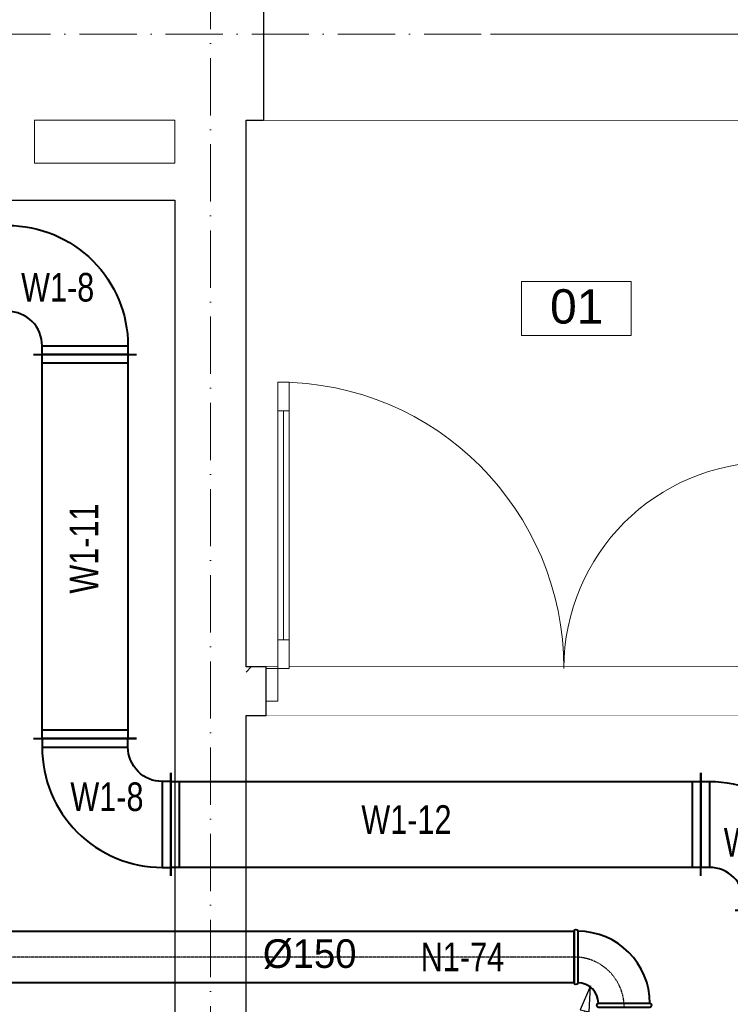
# Model space of a CAD drawing. Header units: millimetres. Extents: x 1700 to 4670, y 990 to 3874.
# Tile 87 of 110: x 2492 to 2740, y 2253 to 2596. Entities that reach past the tile are written whole.
import ezdxf
from ezdxf.enums import TextEntityAlignment as Align

# ---------------------------------------------------------------- set-up
doc = ezdxf.new("R2010")
doc.units = ezdxf.units.MM
for name, pattern in [('CENTER', [0.55, 0.37, -0.06, 0.06, -0.06]), ('Kropki i Kreski', [300, 200, -50, 0, -50]), ('Wipeout_Contour', [1000, 0, -1000])]:
    doc.linetypes.add(name, pattern=pattern)
doc.layers.get('0').update_dxf_attribs({"lineweight": 0})
for name, color, linetype in [('Nowe_210-A Pomieszczenia', 7, 'Continuous'), ('Nowe_420-K Ściany', 7, 'Continuous'), ('Nowe_440-K Słupy', 7, 'Continuous'), ('Nowe_Drzwi Archicad', 7, 'Continuous'), ('opisy mt', 7, 'Continuous'), ('WEN_N1-_ATRYBUT', 7, 'Continuous'), ('WEN_N1-_OSIE', 2, 'CENTER'), ('WEN_W1-_ATRYBUT', 7, 'Continuous'), ('WEN_W1-_OSIE', 2, 'CENTER')]:
    doc.layers.add(name, color=color, linetype=linetype)
for name, color, linetype, lineweight in [('Nowe_410-K Osie_Nr_pióra__18', 9, 'Continuous', 13), ('Nowe_420-K Ściany_Nr_pióra__27', 7, 'Continuous', 25), ('Nowe_440-K Słupy_Nr_pióra__28', 7, 'Continuous', 25), ('Nowe_810-G Ogólne_Nr_pióra__1', 7, 'Continuous', 13), ('Nowe_Drzwi Archicad_Nr_pióra__23', 7, 'Continuous', 15), ('Nowe_Drzwi Archicad_Nr_pióra__27', 7, 'Continuous', 25), ('Nowe_Drzwi Archicad_Nr_pióra__3', 7, 'Continuous', 13), ('Nowe_Metryczki pomieszczeń Archicada_Nr_pióra__6', 7, 'Continuous', 13), ('WEN_N1-_ZLICZAC', 170, 'Continuous', 40), ('WEN_W1-_ZLICZAC', 10, 'Continuous', 40)]:
    doc.layers.add(name, color=color, linetype=linetype, lineweight=lineweight)
doc.styles.add('STYL_AUTOMATYCZNY_1', font='txt')
doc.styles.add('STYL_WENTYLE', font='txt', dxfattribs={"width": 0.8})

# ---------------------------------------------------------------- blocks, each defined once
blk = doc.blocks.new('Przedsionek_01_10_1', base_point=(6573.3, -3237.6))
at = {"color": 254, "linetype": 'Wipeout_Contour', "lineweight": 0, "ltscale": 29313.394553}
blk.add_wipeout([(6381.8, -3143.3), (6381.8, -3331.9), (6764.8, -3331.9), (6764.8, -3143.3)], dxfattribs=at).dxf.layer = 'Nowe_210-A Pomieszczenia'
at = {"layer": 'Nowe_Metryczki pomieszczeń Archicada_Nr_pióra__6', "color": 7, "linetype": 'Continuous', "lineweight": 13}
for p, q in [((6381.8, -3143.3), (6764.8, -3143.3)), ((6381.8, -3331.9), (6381.8, -3143.3)), ((6764.8, -3143.3), (6764.8, -3331.9)), ((6764.8, -3331.9), (6381.8, -3331.9))]:
    blk.add_line(p, q, dxfattribs=at)
at = {"layer": 'Nowe_Metryczki pomieszczeń Archicada_Nr_pióra__6', "color": 7, "lineweight": 13, "insert": (6481.8, -3170.8), "char_height": 120, "attachment_point": 1, "style": 'STYL_AUTOMATYCZNY_1'}
blk.add_mtext('\\A1;{\\pql;\\pt0,500;\\fArial|b0|i0|c238|p0;\\W1.000000;01\\fArial|b0|i0|c238|p0;\\W1.000000;\\A1{\\H.66x;\\S^  ;}\\fArial|b0|i0|c238|p0;\\W1.000000;\\fArial|b0|i0|c238|p0;\\W1.000000;\\A1{\\H.66x;\\S^  ;}}', dxfattribs=at)
blk = doc.blocks.new('QBV2333129CNW1-_24')
for p, q in [((300, -180), (300, 180)), ((270, -150), (270, 150)), ((-150, -270), (150, -270)), ((-180, -300), (-150, -300)), ((180, -300), (150, -300))]:
    blk.add_line(p, q)
blk.add_lwpolyline([(-150, -300), (-150, -270, -0.414214), (270, 150), (300, 150), (300, -150), (270, -150, 0.414214), (150, -270), (150, -300)], format="xyb", close=True)
for p in [(300, 0), (0, -300)]:
    blk.add_point(p)
at = {"layer": 'WEN_W1-_ATRYBUT', "style": 'STYL_WENTYLE', "width": 0.8, "flags": 8}
blk.add_attdef('WENTYLE', text='', height=100, dxfattribs=at).set_placement((-535.6, 0), align=Align.BOTTOM_LEFT)
blk = doc.blocks.new('QBV2333129CNW1-_23')
for p, q in [((-300, -180), (-300, 180)), ((-270, -150), (-270, 150)), ((150, -270), (-150, -270)), ((-180, -300), (-150, -300)), ((180, -300), (150, -300))]:
    blk.add_line(p, q)
blk.add_lwpolyline([(150, -300), (150, -270, 0.414214), (-270, 150), (-300, 150), (-300, -150), (-270, -150, -0.414214), (-150, -270), (-150, -300)], format="xyb", close=True)
for p in [(-300, 0), (0, -300)]:
    blk.add_point(p)
at = {"layer": 'WEN_W1-_ATRYBUT', "style": 'STYL_WENTYLE', "width": 0.8, "flags": 8}
blk.add_attdef('WENTYLE', text='', height=100, dxfattribs=at).set_placement((0, 0), align=Align.BOTTOM_LEFT)
blk = doc.blocks.new('QD-200X300CNW1-_1852-1834795_14')
for p, q in [((0, -180), (0, 180)), ((1852.2, -180), (1852.2, 180)), ((30, -150), (30, 150)), ((1822.2, -150), (1822.2, 150))]:
    blk.add_line(p, q)
blk.add_lwpolyline([(0, 150), (1852.2, 150), (1852.2, -150), (0, -150)], close=True)
for p in [(0, 0), (1852.2, 0)]:
    blk.add_point(p)
at = {"layer": 'WEN_W1-_ATRYBUT', "style": 'STYL_WENTYLE', "width": 0.8, "flags": 8}
blk.add_attdef('WENTYLE', text='', height=100, dxfattribs=at).set_placement((926.1, 0), align=Align.BOTTOM_LEFT)
at = {"layer": 'WEN_W1-_OSIE', "style": 'STYL_WENTYLE', "width": 0.8, "flags": 8}
blk.add_attdef('FI_KANALU', text='', height=40, dxfattribs=at).set_placement((926.1, 0), align=Align.MIDDLE_CENTER)
blk = doc.blocks.new('QD-200X300CNW1-_1341-7675578_14')
for p, q in [((0, -180), (0, 180)), ((1341.8, -180), (1341.8, 180)), ((30, -150), (30, 150)), ((1311.8, -150), (1311.8, 150))]:
    blk.add_line(p, q)
blk.add_lwpolyline([(0, 150), (1341.8, 150), (1341.8, -150), (0, -150)], close=True)
for p in [(0, 0), (1341.8, 0)]:
    blk.add_point(p)
at = {"layer": 'WEN_W1-_ATRYBUT', "style": 'STYL_WENTYLE', "width": 0.8, "flags": 8}
blk.add_attdef('WENTYLE', text='', height=100, dxfattribs=at).set_placement((670.9, 0), align=Align.BOTTOM_LEFT)
at = {"layer": 'WEN_W1-_OSIE', "style": 'STYL_WENTYLE', "width": 0.8, "flags": 8}
blk.add_attdef('FI_KANALU', text='', height=40, dxfattribs=at).set_placement((670.9, 0), align=Align.MIDDLE_CENTER)
blk = doc.blocks.new('B18090CN1-_23')
for points in [[(-175, -90), (-175, 90, -1), (-162.4, 90), (-162.4, -90, -1)], [(-90, -175), (90, -175, 1), (90, -162.4), (-90, -162.4, 1)]]:
    blk.add_lwpolyline(points, format="xyb", close=True)
for radius in [252.4, 72.4]:
    blk.add_arc((-162.4, -162.4), radius, 0, 90)
for p in [(-175, 0), (0, -175)]:
    blk.add_point(p)
at = {"layer": 'WEN_N1-_OSIE'}
blk.add_arc((-175, -175), 175, 0, 90, dxfattribs=at)
at = {"layer": 'WEN_N1-_ATRYBUT', "style": 'STYL_WENTYLE', "width": 0.8, "flags": 8}
blk.add_attdef('WENTYLE', text='', height=100, dxfattribs=at).set_placement((-87.5, -175), align=Align.BOTTOM_LEFT)
blk = doc.blocks.new('SR-180CN1-_2096-6809301741_14')
blk.add_lwpolyline([(0, -90), (0, 90), (2096.7, 90), (2096.7, -90)], close=True)
for p in [(0, 0), (2096.7, 0)]:
    blk.add_point(p)
at = {"layer": 'WEN_N1-_OSIE'}
blk.add_line((0, 0), (2096.7, 0), dxfattribs=at)
at = {"layer": 'WEN_N1-_ATRYBUT', "style": 'STYL_WENTYLE', "width": 0.8, "flags": 8}
blk.add_attdef('WENTYLE', text='', height=100, dxfattribs=at).set_placement((1048.3, 0), align=Align.BOTTOM_LEFT)
at = {"layer": 'WEN_N1-_OSIE', "style": 'STYL_WENTYLE', "width": 0.8, "flags": 8}
blk.add_attdef('FI_KANALU', text='', height=40, dxfattribs=at).set_placement((1048.3, 45), align=Align.MIDDLE_CENTER)

msp = doc.modelspace()

# ---------------------------------------------------------------- linework, layer by layer
at = {"layer": 'Nowe_210-A Pomieszczenia', "color": 252, "linetype": 'Continuous', "lineweight": 0, "flags": 128}
for points in [[(2084.79, 2561.41), (2084.79, 1687.91), (2367.79, 1688.11), (2367.77, 1716.28), (2545.79, 1716.41), (2545.79, 2327.41), (2545.79, 2533.41), (2256.79, 2533.41), (2256.79, 2561.41)], [(2782.79, 2370.41), (2782.79, 2549.41), (2756.79, 2549.41), (2756.79, 2561.41), (2570.79, 2561.41), (2570.79, 2370.41)]]:
    msp.add_lwpolyline(points, close=True, dxfattribs=at)
msp.add_lwpolyline([(2782.79, 2109.41), (2782.79, 2353.41), (2570.79, 2353.41), (2570.79, 1716.42)], dxfattribs=at)
at = {"layer": 'WEN_N1-_ATRYBUT'}
msp.add_lwpolyline([(2689.09, 2250.3), (2690.64, 2249.93), (2691.15, 2259.06), (2687.53, 2250.67), (2689.09, 2250.3), (2685.47, 2234.93), (2645.47, 2234.93)], dxfattribs=at)

# ---------------------------------------------------------------- block references
at = {"layer": 'WEN_N1-_ZLICZAC'}
ref = msp.add_blockref('B18090CN1-_23', (2702.87, 2269.11), dxfattribs=dict(at, xscale=0.1, yscale=0.1, zscale=0.1))
ref.add_attrib('WENTYLE', 'N1-70', dxfattribs={"layer": 'WEN_N1-_ATRYBUT', "height": 10, "style": 'STYL_WENTYLE', "width": 0.8, "flags": 8}).set_placement((2647.47, 2234.93), align=Align.BOTTOM_LEFT)
at = {"layer": 'WEN_W1-_ZLICZAC'}
ref = msp.add_blockref('QBV2333129CNW1-_24', (2514.47, 2509.59), dxfattribs=dict(at, xscale=0.1, yscale=0.1, zscale=0.1, rotation=270))
ref.add_attrib('WENTYLE', 'W1-8', dxfattribs={"layer": 'WEN_W1-_ATRYBUT', "height": 10, "style": 'STYL_WENTYLE', "width": 0.8, "flags": 8}).set_placement((2492.12, 2495.03), align=Align.BOTTOM_LEFT)
ref = msp.add_blockref('QD-200X300CNW1-_1341-7675578_14', (2514.47, 2479.59), dxfattribs=dict(at, xscale=0.1, yscale=0.1, zscale=0.1, rotation=269.9999999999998))
ref.add_attrib('WENTYLE', 'W1-11', dxfattribs={"layer": 'WEN_W1-_ATRYBUT', "height": 10, "rotation": 90, "style": 'STYL_WENTYLE', "width": 0.8, "flags": 8}).set_placement((2522.06, 2396.01), align=Align.BOTTOM_LEFT)
ref = msp.add_blockref('QBV2333129CNW1-_24', (2759.69, 2315.41), dxfattribs=dict(at, xscale=0.1, yscale=0.1, zscale=0.1, rotation=270))
ref.add_attrib('WENTYLE', 'W1-8', dxfattribs={"layer": 'WEN_W1-_ATRYBUT', "height": 10, "style": 'STYL_WENTYLE', "width": 0.8, "flags": 8}).set_placement((2737.66, 2301.19), align=Align.BOTTOM_LEFT)

# ---------------------------------------------------------------- texts
at = {"layer": 'opisy mt', "linetype": 'Continuous', "lineweight": 18, "insert": (2576.62, 2275.29), "char_height": 10, "width": 136.5578, "attachment_point": 1}
msp.add_mtext('%%C150', dxfattribs=at)

# ---------------------------------------------------------------- next in the draw order: block references
at = {"layer": 'Nowe_210-A Pomieszczenia', "color": 252, "linetype": 'Continuous', "lineweight": 13, "xscale": 0.1, "yscale": 0.1, "zscale": 0.1}
msp.add_blockref('Przedsionek_01_10_1', (2686.12, 2495.65), dxfattribs=at)

# ---------------------------------------------------------------- next in the draw order: wipeouts: each hides what was drawn before it
at = {"color": 252, "linetype": 'Wipeout_Contour', "lineweight": 0, "ltscale": 21271.427}
msp.add_wipeout([(2437.79, 2620.41), (2437.79, 2561.41), (2576.79, 2561.41), (2576.79, 2620.41)], dxfattribs=at).dxf.layer = 'Nowe_420-K Ściany'

# ---------------------------------------------------------------- next in the draw order: wipeouts: each hides what was drawn before it
at = {"color": 252, "linetype": 'Wipeout_Contour', "lineweight": 0, "ltscale": 27157.951156}
msp.add_wipeout([(2576.79, 2620.41), (2576.79, 2561.41), (2756.79, 2561.41), (2756.79, 2620.41)], dxfattribs=at).dxf.layer = 'Nowe_420-K Ściany'

# ---------------------------------------------------------------- next in the draw order: linework, layer by layer
at = {"layer": 'Nowe_410-K Osie_Nr_pióra__18', "color": 9, "linetype": 'Kropki i Kreski', "lineweight": 13, "ltscale": 0.1}
msp.add_line((1910.53, 2591.41), (2656.19, 2591.41), dxfattribs=at)
at = {"layer": 'Nowe_410-K Osie_Nr_pióra__18', "color": 9, "linetype": 'Kropki i Kreski', "lineweight": 13}
msp.add_line((2656.19, 2591.41), (2756.19, 2591.41), dxfattribs=at)
at = {"layer": 'Nowe_420-K Ściany_Nr_pióra__27', "color": 252, "linetype": 'Continuous', "lineweight": 25}
msp.add_line((2576.79, 2603.91), (2576.79, 2561.41), dxfattribs=at)
at = {"layer": 'Nowe_420-K Ściany_Nr_pióra__27', "color": 252, "linetype": 'Continuous', "lineweight": 25, "flags": 128}
msp.add_lwpolyline([(2570.79, 2561.41), (2576.79, 2561.41)], dxfattribs=at)
at = {"layer": 'Nowe_Drzwi Archicad_Nr_pióra__27', "color": 252, "linetype": 'Continuous', "lineweight": 25}
msp.add_line((2576.79, 2603.91), (2576.79, 2561.41), dxfattribs=at)

# ---------------------------------------------------------------- next in the draw order: wipeouts: each hides what was drawn before it
at = {"color": 252, "linetype": 'Wipeout_Contour', "lineweight": 0, "ltscale": 26237.841989}
msp.add_wipeout([(2545.79, 2561.41), (2545.79, 2327.41), (2570.79, 2327.41), (2570.79, 2561.41)], dxfattribs=at).dxf.layer = 'Nowe_420-K Ściany'

# ---------------------------------------------------------------- next in the draw order: linework, layer by layer
at = {"layer": 'Nowe_420-K Ściany_Nr_pióra__27', "color": 252, "linetype": 'Continuous', "lineweight": 25, "flags": 128}
for points in [[(2570.79, 2370.41), (2570.79, 2561.41)], [(2545.79, 2533.41), (2545.79, 2327.41)], [(2570.79, 2327.41), (2570.79, 2353.41)]]:
    msp.add_lwpolyline(points, dxfattribs=at)

# ---------------------------------------------------------------- next in the draw order: wipeouts: each hides what was drawn before it
at = {"color": 252, "linetype": 'Wipeout_Contour', "lineweight": 0, "ltscale": 28479.454191}
msp.add_wipeout([(2570.79, 2370.41), (2570.79, 2353.41), (2577.79, 2353.41), (2577.79, 2370.41)], dxfattribs=at).dxf.layer = 'Nowe_420-K Ściany'
at = {"color": 252, "linetype": 'Wipeout_Contour', "lineweight": 0, "ltscale": 23622.69574}
msp.add_wipeout([(2437.79, 2561.41), (2256.79, 2561.41), (2256.79, 2533.41), (2545.79, 2533.41), (2545.79, 2561.41)], dxfattribs=at).dxf.layer = 'Nowe_440-K Słupy'

# ---------------------------------------------------------------- next in the draw order: hatches: boundary and pattern name
at = {"layer": 'Nowe_420-K Ściany', "linetype": 'Continuous', "lineweight": 0}
h = msp.add_hatch(dxfattribs=at)
h.set_pattern_fill('Bloczki_ceramiczne_0001', color=252, scale=0.1, style=0, pattern_type=2)
h.set_pattern_definition([(45, (2028.786, 2819.407), (-12.7279, 12.7279), [])])
h.paths.add_polyline_path([(2570.79, 2370.41), (2570.79, 2353.41), (2577.79, 2353.41), (2577.79, 2370.41)])

# ---------------------------------------------------------------- next in the draw order: linework, layer by layer
at = {"layer": 'Nowe_440-K Słupy_Nr_pióra__28', "color": 252, "linetype": 'Continuous', "lineweight": 25, "flags": 128}
msp.add_lwpolyline([(2256.79, 2561.41), (2256.79, 2533.41), (2545.79, 2533.41)], dxfattribs=at)
at = {"layer": 'Nowe_810-G Ogólne_Nr_pióra__1', "color": 252, "linetype": 'Continuous', "lineweight": 13, "flags": 128}
msp.add_lwpolyline([(2496.79, 2561.41), (2496.79, 2546.41), (2545.79, 2546.41), (2545.79, 2561.41)], close=True, dxfattribs=at)

# ---------------------------------------------------------------- next in the draw order: wipeouts: each hides what was drawn before it
at = {"color": 252, "linetype": 'Wipeout_Contour', "lineweight": 0, "ltscale": 31507.409759}
msp.add_wipeout([(2577.79, 2353.41), (2757.79, 2353.41), (2757.79, 2370.41), (2577.79, 2370.41)], dxfattribs=at).dxf.layer = 'Nowe_420-K Ściany'

# ---------------------------------------------------------------- next in the draw order: linework, layer by layer
at = {"layer": 'Nowe_420-K Ściany_Nr_pióra__27', "color": 252, "linetype": 'Continuous', "lineweight": 25}
for p, q in [((2577.79, 2369.91), (2577.79, 2370.41)), ((2577.79, 2358.41), (2577.79, 2369.91)), ((2577.79, 2353.41), (2577.79, 2358.41))]:
    msp.add_line(p, q, dxfattribs=at)
at = {"layer": 'Nowe_420-K Ściany_Nr_pióra__27', "color": 252, "linetype": 'Continuous', "lineweight": 25, "flags": 128}
for points in [[(2577.79, 2370.41), (2570.79, 2370.41)], [(2570.79, 2353.41), (2577.79, 2353.41)]]:
    msp.add_lwpolyline(points, dxfattribs=at)
at = {"layer": 'Nowe_Drzwi Archicad_Nr_pióra__3', "color": 252, "linetype": 'Continuous', "lineweight": 13}
for centre, radius, start, end in [((2581.79, 2369.91), 100, 0, 90), ((2753.79, 2369.91), 72, 90, 180)]:
    msp.add_arc(centre, radius, start, end, dxfattribs=at)

# ---------------------------------------------------------------- next in the draw order: wipeouts: each hides what was drawn before it
at = {"color": 252, "linetype": 'Wipeout_Contour', "lineweight": 0, "ltscale": 33985.562277}
msp.add_wipeout([(2570.79, 2353.41), (2545.79, 2353.41), (2545.79, 1978.41), (2570.79, 1978.41)], dxfattribs=at).dxf.layer = 'Nowe_420-K Ściany'
at = {"color": 252, "linetype": 'Wipeout_Contour', "lineweight": 0, "ltscale": 26342.801223}
msp.add_wipeout([(2581.79, 2469.91), (2581.79, 2459.91), (2585.79, 2459.91), (2585.79, 2469.91)], dxfattribs=at).dxf.layer = 'Nowe_Drzwi Archicad'
at = {"color": 252, "linetype": 'Wipeout_Contour', "lineweight": 0, "ltscale": 28590.214207}
msp.add_wipeout([(2577.79, 2358.41), (2581.79, 2358.41), (2581.79, 2369.91), (2577.79, 2369.91)], dxfattribs=at).dxf.layer = 'Nowe_Drzwi Archicad'

# ---------------------------------------------------------------- next in the draw order: linework, layer by layer
at = {"layer": 'Nowe_410-K Osie_Nr_pióra__18', "color": 9, "linetype": 'Kropki i Kreski', "lineweight": 13, "ltscale": 0.1}
msp.add_line((2558.29, 3004.46), (2558.29, 1094.35), dxfattribs=at)
at = {"layer": 'Nowe_420-K Ściany_Nr_pióra__27', "color": 252, "linetype": 'Continuous', "lineweight": 25, "flags": 128}
for points in [[(2545.79, 2353.41), (2545.79, 1978.41)], [(2570.79, 1978.41), (2570.79, 2353.41)]]:
    msp.add_lwpolyline(points, dxfattribs=at)
at = {"layer": 'Nowe_Drzwi Archicad_Nr_pióra__23', "color": 252, "linetype": 'Continuous', "lineweight": 15}
for p, q in [((2577.79, 2358.41), (2577.79, 2369.91)), ((2581.79, 2358.41), (2577.79, 2358.41))]:
    msp.add_line(p, q, dxfattribs=at)
at = {"layer": 'Nowe_Drzwi Archicad_Nr_pióra__27', "color": 252, "linetype": 'Continuous', "lineweight": 25}
for p, q in [((2577.79, 2369.91), (2577.79, 2370.41)), ((2577.79, 2358.41), (2577.79, 2369.91)), ((2577.79, 2358.41), (2577.79, 2369.91)), ((2577.79, 2353.41), (2577.79, 2358.41))]:
    msp.add_line(p, q, dxfattribs=at)
at = {"layer": 'Nowe_Drzwi Archicad_Nr_pióra__3', "color": 252, "linetype": 'Continuous', "lineweight": 13}
msp.add_line((2585.79, 2469.91), (2581.79, 2469.91), dxfattribs=at)

# ---------------------------------------------------------------- next in the draw order: block references
at = {"layer": 'WEN_N1-_ZLICZAC'}
ref = msp.add_blockref('SR-180CN1-_2096-6809301741_14', (2685.37, 2269.11), dxfattribs=dict(at, xscale=0.1, yscale=0.1, zscale=0.1, rotation=180))
ref.add_attrib('WENTYLE', 'N1-74', dxfattribs={"layer": 'WEN_N1-_ATRYBUT', "height": 10, "style": 'STYL_WENTYLE', "width": 0.8, "flags": 8}).set_placement((2631.77, 2261.15), align=Align.BOTTOM_LEFT)
at = {"layer": 'WEN_W1-_ZLICZAC'}
ref = msp.add_blockref('QBV2333129CNW1-_23', (2514.47, 2315.41), dxfattribs=dict(at, xscale=0.1, yscale=0.1, zscale=0.1, rotation=180))
ref.add_attrib('WENTYLE', 'W1-8', dxfattribs={"layer": 'WEN_W1-_ATRYBUT', "height": 10, "style": 'STYL_WENTYLE', "width": 0.8, "flags": 8}).set_placement((2509.34, 2317.09), align=Align.BOTTOM_LEFT)
ref = msp.add_blockref('QD-200X300CNW1-_1852-1834795_14', (2544.47, 2315.41), dxfattribs=dict(at, xscale=0.1, yscale=0.1, zscale=0.1))
ref.add_attrib('WENTYLE', 'W1-12', dxfattribs={"layer": 'WEN_W1-_ATRYBUT', "height": 10, "style": 'STYL_WENTYLE', "width": 0.8, "flags": 8}).set_placement((2611.02, 2309.12), align=Align.BOTTOM_LEFT)

# ---------------------------------------------------------------- next in the draw order: wipeouts: each hides what was drawn before it
at = {"color": 252, "linetype": 'Wipeout_Contour', "lineweight": 0, "ltscale": 28442.851836}
msp.add_wipeout([(2585.79, 2369.91), (2585.79, 2379.91), (2581.79, 2379.91), (2581.79, 2369.91)], dxfattribs=at).dxf.layer = 'Nowe_Drzwi Archicad'

# ---------------------------------------------------------------- next in the draw order: linework, layer by layer
at = {"layer": 'Nowe_Drzwi Archicad_Nr_pióra__23', "color": 252, "linetype": 'Continuous', "lineweight": 15}
for p, q in [((2577.79, 2369.91), (2581.79, 2369.91)), ((2581.79, 2369.91), (2581.79, 2358.41))]:
    msp.add_line(p, q, dxfattribs=at)
at = {"layer": 'Nowe_Drzwi Archicad_Nr_pióra__3', "color": 252, "linetype": 'Continuous', "lineweight": 13}
msp.add_line((2581.79, 2369.91), (2585.79, 2369.91), dxfattribs=at)

# ---------------------------------------------------------------- next in the draw order: wipeouts: each hides what was drawn before it
at = {"color": 252, "linetype": 'Wipeout_Contour', "lineweight": 0, "ltscale": 27351.706108}
msp.add_wipeout([(2581.79, 2459.91), (2581.79, 2379.91), (2583.79, 2379.91), (2583.79, 2459.91)], dxfattribs=at).dxf.layer = 'Nowe_Drzwi Archicad'

# ---------------------------------------------------------------- next in the draw order: linework, layer by layer
at = {"layer": 'Nowe_Drzwi Archicad_Nr_pióra__3', "color": 252, "linetype": 'Continuous', "lineweight": 13}
for p, q in [((2581.79, 2469.91), (2581.79, 2459.91)), ((2581.79, 2379.91), (2581.79, 2369.91))]:
    msp.add_line(p, q, dxfattribs=at)
at = {"layer": 'Nowe_Drzwi Archicad_Nr_pióra__3', "color": 252, "linetype": 'Continuous', "lineweight": 13, "flags": 128}
msp.add_lwpolyline([(2581.79, 2459.91), (2581.79, 2379.91), (2583.79, 2379.91), (2583.79, 2459.91)], close=True, dxfattribs=at)

# ---------------------------------------------------------------- next in the draw order: wipeouts: each hides what was drawn before it
at = {"color": 252, "linetype": 'Wipeout_Contour', "lineweight": 0, "ltscale": 27416.636463}
msp.add_wipeout([(2583.79, 2459.91), (2583.79, 2379.91), (2585.79, 2379.91), (2585.79, 2459.91)], dxfattribs=at).dxf.layer = 'Nowe_Drzwi Archicad'

# ---------------------------------------------------------------- next in the draw order: linework, layer by layer
at = {"layer": 'Nowe_Drzwi Archicad_Nr_pióra__3', "color": 252, "linetype": 'Continuous', "lineweight": 13}
for p, q in [((2585.79, 2459.91), (2585.79, 2469.91)), ((2581.79, 2459.91), (2585.79, 2459.91)), ((2583.79, 2459.91), (2583.79, 2379.91)), ((2585.79, 2379.91), (2581.79, 2379.91)), ((2585.79, 2369.91), (2585.79, 2379.91))]:
    msp.add_line(p, q, dxfattribs=at)
at = {"layer": 'Nowe_Drzwi Archicad_Nr_pióra__3', "color": 252, "linetype": 'Continuous', "lineweight": 13, "flags": 128}
msp.add_lwpolyline([(2583.79, 2459.91), (2583.79, 2379.91), (2585.79, 2379.91), (2585.79, 2459.91)], close=True, dxfattribs=at)

doc.saveas('drawing.dxf')
